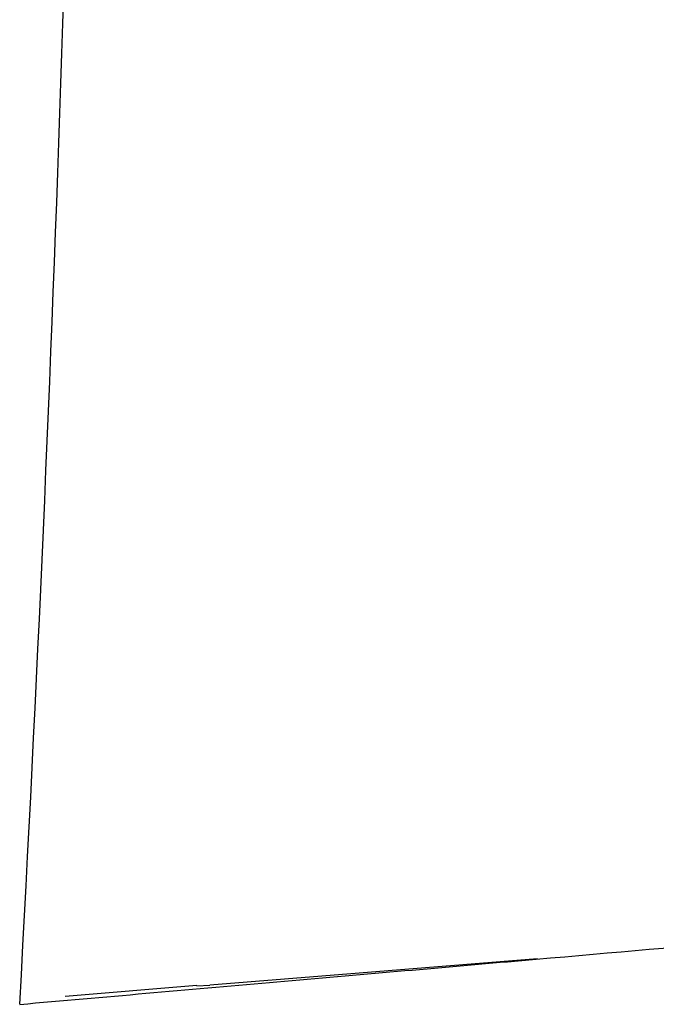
# Model space of a CAD drawing. Header units: millimetres. Extents: x -0.57 to 0.95, y -0.4 to 0.71.
# Tile 75 of 256: x -0.06883 to -0.05982, y 0.13165 to 0.14559. Entities that reach past the tile are written whole.
import ezdxf

# ---------------------------------------------------------------- set-up
doc = ezdxf.new("R2010")
doc.units = ezdxf.units.MM
doc.layers.add('FORMAT', color=7, linetype='Continuous')

msp = doc.modelspace()

# ---------------------------------------------------------------- linework, layer by layer
at = {"layer": 'FORMAT', "color": 7, "linetype": 'Continuous', "lineweight": 25}
for p, q in [((-0.066132, 0.131921), (-0.061497, 0.132297)), ((-0.066318, 0.131911), (-0.068182, 0.131756)), ((-0.066317, 0.131908), (-0.066132, 0.13192))]:
    msp.add_line(p, q, dxfattribs=at)
msp.add_open_spline([(-0.068825, 0.131647), (-0.06833, 0.140574), (-0.068029, 0.1496), (-0.067916, 0.158709)], degree=3, dxfattribs=at)
for points, knots in [([(-0.068825, 0.131646), (-0.067621, 0.131752), (-0.066443, 0.131855), (-0.064141, 0.132056), (-0.063014, 0.132155), (-0.05974, 0.132441), (-0.057692, 0.13262), (-0.055779, 0.132788)], [0, 0, 0, 0, 0.25, 0.25, 0.5, 0.5, 1, 1, 1, 1]), ([(-0.068181, 0.131755), (-0.068181, 0.131755), (-0.068181, 0.131755), (-0.068182, 0.131755), (-0.068184, 0.131755), (-0.068183, 0.131755), (-0.068182, 0.131755)], [0, 0, 0, 0, 0.054357, 0.155808, 0.499996, 1, 1, 1, 1])]:
    msp.add_open_spline(points, degree=3, knots=knots, dxfattribs=at)

doc.saveas('drawing.dxf')
